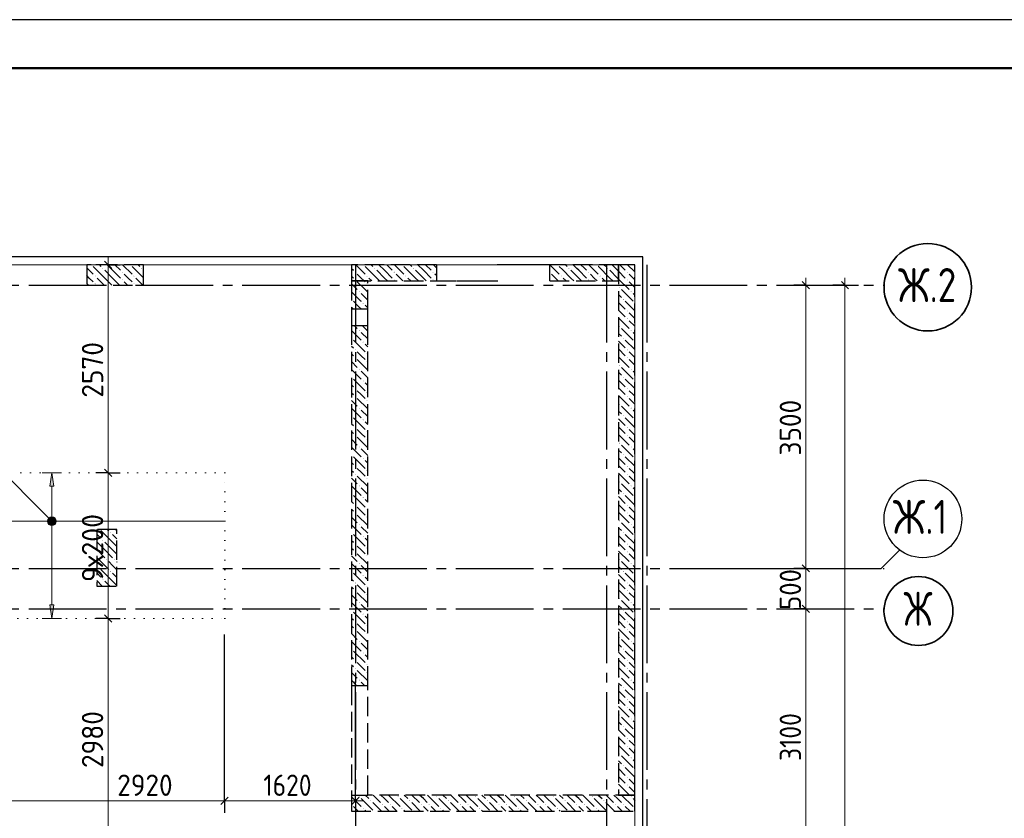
# Model space of a CAD drawing. Header units: millimetres. Extents: x 0 to 50400, y -244 to 35640.
# Tile 14 of 15: x 26064 to 38232, y 25774 to 35640. Entities that reach past the tile are written whole.
import ezdxf

# ---------------------------------------------------------------- set-up
doc = ezdxf.new("R2010")
doc.units = ezdxf.units.MM
for name, pattern in [('______2', [324, 240, -84]), ('______5', [1320, 960, -120, 120, -120]), ('______9', [120, 0, -120])]:
    doc.linetypes.add(name, pattern=pattern)
for name, color, linetype, lineweight in [('Standard', 7, 'Continuous', 25), ('ЖБ Перекрытие верхний уровень', 7, 'Continuous', 35), ('ЖБ Пилон', 7, 'Continuous', 35), ('ЖБ Стена верхний уровень', 7, 'Continuous', 35), ('Позиционная метка номер позиции', 7, 'Continuous', 13), ('Размерная линия_ общее', 7, 'Continuous', 13), ('Тени', 7, 'Continuous', 13)]:
    doc.layers.add(name, color=color, linetype=linetype, lineweight=lineweight)
doc.layers.add('Оси', color=7, linetype='______5', true_color=0x656565)
doc.styles.add('ISOCPEUR', font='txt')

msp = doc.modelspace()

# ---------------------------------------------------------------- hatches: boundary and pattern name
at = {"linetype": 'Continuous', "lineweight": 13, "transparency": 33554687}
msp.add_hatch(color=7, dxfattribs=at).paths.add_polyline_path([(26486, 29876), (26462, 30044), (26438, 29876)])
msp.add_hatch(color=7, dxfattribs=at).paths.add_polyline_path([(26486, 28412), (26462, 28244), (26438, 28412)], flags=16)
at = {"layer": 'ЖБ Пилон', "linetype": 'Continuous', "lineweight": -3, "transparency": 33554687}
for points in [[(27087, 32569), (27092, 32574), (27096, 32569), (27092, 32564)], [(27327, 32521), (27332, 32526), (27336, 32521), (27332, 32516)], [(27567, 32569), (27572, 32574), (27576, 32569), (27572, 32564)], [(26991, 32473), (26996, 32478), (27000, 32473), (26996, 32468)], [(26991, 32377), (26996, 32382), (27000, 32377), (26996, 32372)], [(27327, 32425), (27332, 32430), (27336, 32425), (27332, 32421)], [(27471, 32473), (27476, 32478), (27480, 32473), (27476, 32468)], [(27471, 32377), (27476, 32382), (27480, 32377), (27476, 32372)], [(27087, 29209), (27092, 29214), (27096, 29209), (27092, 29204)], [(27183, 29305), (27188, 29310), (27192, 29305), (27188, 29301)], [(27135, 28969), (27140, 28974), (27144, 28969), (27140, 28964)], [(27231, 28969), (27236, 28974), (27240, 28969), (27236, 28964)], [(27039, 28873), (27044, 28878), (27048, 28873), (27044, 28868)], [(27087, 28729), (27092, 28734), (27096, 28729), (27092, 28724)], [(27183, 28825), (27188, 28830), (27192, 28825), (27188, 28821)]]:
    msp.add_hatch(color=7, dxfattribs=at).paths.add_polyline_path(points, flags=16)
at = {"layer": 'ЖБ Стена верхний уровень', "linetype": 'Continuous', "lineweight": -3, "transparency": 33554687}
for points in [[(30207, 32521), (30212, 32526), (30216, 32521), (30212, 32516)], [(30447, 32569), (30452, 32574), (30456, 32569), (30452, 32564)], [(30687, 32521), (30692, 32526), (30696, 32521), (30692, 32516)], [(30927, 32569), (30932, 32574), (30936, 32569), (30932, 32564)], [(31167, 32521), (31172, 32526), (31176, 32521), (31172, 32516)], [(32615, 32523), (32616, 32521), (32615, 32520)], [(32847, 32569), (32852, 32574), (32856, 32569), (32852, 32564)], [(33087, 32521), (33092, 32526), (33096, 32521), (33092, 32516)], [(33327, 32569), (33332, 32574), (33336, 32569), (33332, 32564)], [(33567, 32521), (33572, 32526), (33576, 32521), (33572, 32516)], [(30207, 32425), (30212, 32430), (30216, 32425), (30212, 32421)], [(30351, 32473), (30356, 32478), (30360, 32473), (30356, 32468)], [(30687, 32425), (30692, 32430), (30696, 32425), (30692, 32421)], [(30831, 32473), (30836, 32478), (30840, 32473), (30836, 32468)], [(31167, 32425), (31172, 32430), (31176, 32425), (31172, 32421)], [(32615, 32427), (32616, 32425), (32615, 32424)], [(32751, 32473), (32756, 32478), (32760, 32473), (32756, 32468)], [(33087, 32425), (33092, 32430), (33096, 32425), (33092, 32421)], [(33231, 32473), (33236, 32478), (33240, 32473), (33236, 32468)], [(33567, 32425), (33572, 32430), (33576, 32425), (33572, 32421)], [(30255, 32281), (30260, 32286), (30264, 32281), (30260, 32276)], [(33471, 32329), (33476, 32334), (33480, 32329), (33476, 32324)], [(33615, 32281), (33620, 32286), (33624, 32281), (33620, 32276)], [(30165, 32189), (30168, 32185), (30165, 32182)], [(30303, 32137), (30308, 32142), (30312, 32137), (30308, 32132)], [(33519, 32185), (33524, 32190), (33528, 32185), (33524, 32181)], [(33663, 32137), (33665, 32140), (33665, 32135)], [(33567, 32041), (33572, 32046), (33576, 32041), (33572, 32036)], [(33567, 31945), (33572, 31950), (33576, 31945), (33572, 31941)], [(30255, 31801), (30260, 31806), (30264, 31801), (30260, 31796)], [(33471, 31849), (33476, 31854), (33480, 31849), (33476, 31844)], [(33615, 31801), (33620, 31806), (33624, 31801), (33620, 31796)], [(30165, 31709), (30168, 31705), (30165, 31702)], [(30303, 31657), (30308, 31662), (30312, 31657), (30308, 31652)], [(33519, 31705), (33524, 31710), (33528, 31705), (33524, 31701)], [(33663, 31657), (33665, 31660), (33665, 31655)], [(30207, 31561), (30212, 31566), (30216, 31561), (30212, 31556)], [(30351, 31513), (30356, 31518), (30360, 31513), (30356, 31508)], [(33567, 31561), (33572, 31566), (33576, 31561), (33572, 31556)], [(30207, 31465), (30212, 31470), (30216, 31465), (30212, 31461)], [(30351, 31417), (30356, 31422), (30360, 31417), (30356, 31412)], [(33567, 31465), (33572, 31470), (33576, 31465), (33572, 31461)], [(30255, 31321), (30260, 31326), (30264, 31321), (30260, 31316)], [(33471, 31369), (33476, 31374), (33480, 31369), (33476, 31364)], [(33615, 31321), (33620, 31326), (33624, 31321), (33620, 31316)], [(30165, 31229), (30168, 31225), (30165, 31222)], [(30303, 31177), (30308, 31182), (30312, 31177), (30308, 31172)], [(33519, 31225), (33524, 31230), (33528, 31225), (33524, 31221)], [(33663, 31177), (33665, 31180), (33665, 31175)], [(30207, 31081), (30212, 31086), (30216, 31081), (30212, 31076)], [(30351, 31033), (30356, 31038), (30360, 31033), (30356, 31028)], [(33567, 31081), (33572, 31086), (33576, 31081), (33572, 31076)], [(30207, 30985), (30212, 30990), (30216, 30985), (30212, 30981)], [(30351, 30937), (30356, 30942), (30360, 30937), (30356, 30932)], [(33567, 30985), (33572, 30990), (33576, 30985), (33572, 30981)], [(30255, 30841), (30260, 30846), (30264, 30841), (30260, 30836)], [(33471, 30889), (33476, 30894), (33480, 30889), (33476, 30884)], [(33615, 30841), (33620, 30846), (33624, 30841), (33620, 30836)], [(30165, 30749), (30168, 30745), (30165, 30742)], [(30303, 30697), (30308, 30702), (30312, 30697), (30308, 30692)], [(33519, 30745), (33524, 30750), (33528, 30745), (33524, 30741)], [(33663, 30697), (33665, 30700), (33665, 30695)], [(30207, 30601), (30212, 30606), (30216, 30601), (30212, 30596)], [(30351, 30553), (30356, 30558), (30360, 30553), (30356, 30548)], [(33567, 30601), (33572, 30606), (33576, 30601), (33572, 30596)], [(30207, 30505), (30212, 30510), (30216, 30505), (30212, 30501)], [(30351, 30457), (30356, 30462), (30360, 30457), (30356, 30452)], [(33567, 30505), (33572, 30510), (33576, 30505), (33572, 30501)], [(30255, 30361), (30260, 30366), (30264, 30361), (30260, 30356)], [(33471, 30409), (33476, 30414), (33480, 30409), (33476, 30404)], [(33615, 30361), (33620, 30366), (33624, 30361), (33620, 30356)], [(30165, 30269), (30168, 30265), (30165, 30262)], [(30303, 30217), (30308, 30222), (30312, 30217), (30308, 30212)], [(33519, 30265), (33524, 30270), (33528, 30265), (33524, 30261)], [(33663, 30217), (33665, 30220), (33665, 30215)], [(30207, 30121), (30212, 30126), (30216, 30121), (30212, 30116)], [(30351, 30073), (30356, 30078), (30360, 30073), (30356, 30068)], [(33567, 30121), (33572, 30126), (33576, 30121), (33572, 30116)], [(30207, 30025), (30212, 30030), (30216, 30025), (30212, 30021)], [(30351, 29977), (30356, 29982), (30360, 29977), (30356, 29972)], [(33471, 29929), (33476, 29934), (33480, 29929), (33476, 29924)], [(33567, 30025), (33572, 30030), (33576, 30025), (33572, 30021)], [(30255, 29881), (30260, 29886), (30264, 29881), (30260, 29876)], [(33615, 29881), (33620, 29886), (33624, 29881), (33620, 29876)], [(30165, 29789), (30168, 29785), (30165, 29782)], [(30303, 29737), (30308, 29742), (30312, 29737), (30308, 29732)], [(33519, 29785), (33524, 29790), (33528, 29785), (33524, 29781)], [(33663, 29737), (33665, 29740), (33665, 29735)], [(30207, 29641), (30212, 29646), (30216, 29641), (30212, 29636)], [(30351, 29593), (30356, 29598), (30360, 29593), (30356, 29588)], [(33567, 29641), (33572, 29646), (33576, 29641), (33572, 29636)], [(30207, 29545), (30212, 29550), (30216, 29545), (30212, 29541)], [(30351, 29497), (30356, 29502), (30360, 29497), (30356, 29492)], [(33471, 29449), (33476, 29454), (33480, 29449), (33476, 29444)], [(33567, 29545), (33572, 29550), (33576, 29545), (33572, 29541)], [(30255, 29401), (30260, 29406), (30264, 29401), (30260, 29396)], [(33615, 29401), (33620, 29406), (33624, 29401), (33620, 29396)], [(30165, 29309), (30168, 29305), (30165, 29302)], [(30303, 29257), (30308, 29262), (30312, 29257), (30308, 29252)], [(33519, 29305), (33524, 29310), (33528, 29305), (33524, 29301)], [(33663, 29257), (33665, 29260), (33665, 29255)], [(30207, 29161), (30212, 29166), (30216, 29161), (30212, 29156)], [(30351, 29113), (30356, 29118), (30360, 29113), (30356, 29108)], [(33567, 29161), (33572, 29166), (33576, 29161), (33572, 29156)], [(30207, 29065), (30212, 29070), (30216, 29065), (30212, 29061)], [(30351, 29017), (30356, 29022), (30360, 29017), (30356, 29012)], [(33471, 28969), (33476, 28974), (33480, 28969), (33476, 28964)], [(33567, 29065), (33572, 29070), (33576, 29065), (33572, 29061)], [(30255, 28921), (30260, 28926), (30264, 28921), (30260, 28916)], [(33615, 28921), (33620, 28926), (33624, 28921), (33620, 28916)], [(30165, 28829), (30168, 28825), (30165, 28822)], [(30303, 28777), (30308, 28782), (30312, 28777), (30308, 28772)], [(33519, 28825), (33524, 28830), (33528, 28825), (33524, 28821)], [(33663, 28777), (33665, 28780), (33665, 28775)], [(30207, 28681), (30212, 28686), (30216, 28681), (30212, 28676)], [(30351, 28633), (30356, 28638), (30360, 28633), (30356, 28628)], [(33567, 28681), (33572, 28686), (33576, 28681), (33572, 28676)], [(30207, 28585), (30212, 28590), (30216, 28585), (30212, 28581)], [(30351, 28537), (30356, 28542), (30360, 28537), (30356, 28532)], [(33471, 28489), (33476, 28494), (33480, 28489), (33476, 28485)], [(33567, 28585), (33572, 28590), (33576, 28585), (33572, 28581)], [(30255, 28441), (30260, 28446), (30264, 28441), (30260, 28436)], [(33615, 28441), (33620, 28446), (33624, 28441), (33620, 28436)], [(30165, 28349), (30168, 28345), (30165, 28342)], [(30303, 28297), (30308, 28302), (30312, 28297), (30308, 28292)], [(33519, 28345), (33524, 28350), (33528, 28345), (33524, 28341)], [(33663, 28297), (33665, 28300), (33665, 28295)], [(30207, 28201), (30212, 28206), (30216, 28201), (30212, 28196)], [(30207, 28105), (30212, 28110), (30216, 28105), (30212, 28101)], [(30351, 28153), (30356, 28158), (30360, 28153), (30356, 28148)], [(33567, 28201), (33572, 28206), (33576, 28201), (33572, 28196)], [(33567, 28105), (33572, 28110), (33576, 28105), (33572, 28101)], [(30351, 28057), (30356, 28062), (30360, 28057), (30356, 28052)], [(33471, 28009), (33476, 28014), (33480, 28009), (33476, 28005)], [(30165, 27869), (30168, 27865), (30165, 27862)], [(30255, 27961), (30260, 27966), (30264, 27961), (30260, 27956)], [(33519, 27865), (33524, 27870), (33528, 27865), (33524, 27861)], [(33615, 27961), (33620, 27966), (33624, 27961), (33620, 27956)], [(30303, 27817), (30308, 27822), (30312, 27817), (30308, 27812)], [(33663, 27817), (33665, 27820), (33665, 27815)], [(30207, 27721), (30212, 27726), (30216, 27721), (30212, 27716)], [(30207, 27625), (30212, 27630), (30216, 27625), (30212, 27621)], [(30351, 27673), (30356, 27678), (30360, 27673), (30356, 27668)], [(33567, 27721), (33572, 27726), (33576, 27721), (33572, 27716)], [(33567, 27625), (33572, 27630), (33576, 27625), (33572, 27621)], [(30351, 27577), (30356, 27582), (30360, 27577), (30356, 27572)], [(33471, 27529), (33476, 27534), (33480, 27529), (33476, 27525)], [(30255, 27481), (30260, 27486), (30264, 27481), (30260, 27476)], [(33519, 27385), (33524, 27390), (33528, 27385), (33524, 27381)], [(33615, 27481), (33620, 27486), (33624, 27481), (33620, 27476)], [(33663, 27337), (33665, 27340), (33665, 27335)], [(33567, 27241), (33572, 27246), (33576, 27241), (33572, 27236)], [(33567, 27145), (33572, 27150), (33576, 27145), (33572, 27141)], [(33471, 27049), (33476, 27054), (33480, 27049), (33476, 27045)], [(33519, 26905), (33524, 26910), (33528, 26905), (33524, 26901)], [(33615, 27001), (33620, 27006), (33624, 27001), (33620, 26996)], [(33663, 26857), (33665, 26860), (33665, 26855)], [(33567, 26761), (33572, 26766), (33576, 26761), (33572, 26756)], [(33567, 26665), (33572, 26670), (33576, 26665), (33572, 26661)], [(33471, 26569), (33476, 26574), (33480, 26569), (33476, 26565)], [(33519, 26425), (33524, 26430), (33528, 26425), (33524, 26421)], [(33615, 26521), (33620, 26526), (33624, 26521), (33620, 26516)], [(33567, 26281), (33572, 26286), (33576, 26281), (33572, 26276)], [(33663, 26377), (33665, 26380), (33665, 26375)], [(33567, 26185), (33572, 26190), (33576, 26185), (33572, 26181)], [(30255, 26041), (30260, 26046), (30264, 26041), (30260, 26036)], [(30735, 26041), (30740, 26046), (30744, 26041), (30740, 26036)], [(31215, 26041), (31220, 26046), (31224, 26041), (31220, 26036)], [(31695, 26041), (31700, 26046), (31704, 26041), (31700, 26036)], [(32175, 26041), (32180, 26046), (32184, 26041), (32180, 26036)], [(32655, 26041), (32660, 26046), (32664, 26041), (32660, 26036)], [(33135, 26041), (33140, 26046), (33144, 26041), (33140, 26036)], [(33471, 26089), (33476, 26094), (33480, 26089), (33476, 26085)], [(33615, 26041), (33620, 26046), (33624, 26041), (33620, 26036)], [(30165, 25949), (30168, 25945), (30165, 25942)], [(30399, 25993), (30404, 25998), (30408, 25993), (30404, 25988)], [(30543, 25945), (30548, 25950), (30552, 25945), (30548, 25941)], [(30639, 25945), (30644, 25950), (30648, 25945), (30644, 25941)], [(30879, 25993), (30884, 25998), (30888, 25993), (30884, 25988)], [(31023, 25945), (31028, 25950), (31032, 25945), (31028, 25941)], [(31119, 25945), (31124, 25950), (31128, 25945), (31124, 25941)], [(31359, 25993), (31364, 25998), (31368, 25993), (31364, 25988)], [(31503, 25945), (31508, 25950), (31512, 25945), (31508, 25941)], [(31599, 25945), (31604, 25950), (31608, 25945), (31604, 25941)], [(31839, 25993), (31844, 25998), (31848, 25993), (31844, 25988)], [(31983, 25945), (31988, 25950), (31992, 25945), (31988, 25941)], [(32079, 25945), (32084, 25950), (32088, 25945), (32084, 25941)], [(32319, 25993), (32324, 25998), (32328, 25993), (32324, 25988)], [(32463, 25945), (32468, 25950), (32472, 25945), (32468, 25941)], [(32559, 25945), (32564, 25950), (32568, 25945), (32564, 25941)], [(32799, 25993), (32804, 25998), (32808, 25993), (32804, 25988)], [(32943, 25945), (32948, 25950), (32952, 25945), (32948, 25941)], [(33039, 25945), (33044, 25950), (33048, 25945), (33044, 25941)], [(33279, 25993), (33284, 25998), (33288, 25993), (33284, 25988)], [(33423, 25945), (33428, 25950), (33432, 25945), (33428, 25941)], [(33519, 25945), (33524, 25950), (33528, 25945), (33524, 25941)], [(30303, 25897), (30308, 25902), (30312, 25897), (30308, 25892)], [(30783, 25897), (30788, 25902), (30792, 25897), (30788, 25892)], [(31263, 25897), (31268, 25902), (31272, 25897), (31268, 25892)], [(31743, 25897), (31748, 25902), (31752, 25897), (31748, 25892)], [(32223, 25897), (32228, 25902), (32232, 25897), (32228, 25892)], [(32703, 25897), (32708, 25902), (32712, 25897), (32708, 25892)], [(33183, 25897), (33188, 25902), (33192, 25897), (33188, 25892)], [(33663, 25897), (33665, 25900), (33665, 25895)]]:
    msp.add_hatch(color=7, dxfattribs=at).paths.add_polyline_path(points, flags=16)
h = msp.add_hatch(color=7, dxfattribs=at)
h.paths.add_polyline_path([(30353, 32380), (30352, 32376), (30356, 32372), (30360, 32377), (30356, 32382)])
h.paths.add_polyline_path([(30353, 32380), (30352, 32376), (30351, 32377)], flags=16)
at = {"layer": 'Позиционная метка номер позиции', "linetype": 'Continuous', "lineweight": 13, "transparency": 33554687}
for points in [[(26424, 29406), (26476, 29496), (26410, 29430)], [(26410, 29430), (26476, 29496), (26449, 29496)], [(26410, 29430), (26449, 29496), (26410, 29458)], [(26410, 29458), (26449, 29496), (26424, 29482)], [(26424, 29406), (26501, 29482), (26476, 29496)], [(26449, 29392), (26501, 29482), (26424, 29406)], [(26449, 29392), (26514, 29458), (26501, 29482)], [(26476, 29392), (26514, 29458), (26449, 29392)], [(26476, 29392), (26514, 29430), (26514, 29458)], [(26514, 29430), (26476, 29392), (26501, 29406)]]:
    msp.add_hatch(color=7, dxfattribs=at).paths.add_polyline_path(points)

# ---------------------------------------------------------------- linework, layer by layer
at = {"color": 251, "linetype": 'Continuous', "lineweight": 13, "true_color": 0x494949, "transparency": 33554687}
for p, q in [((26462, 30044), (26342, 30044)), ((26462, 30044), (26438, 29876)), ((26486, 29876), (26462, 30044)), ((26462, 30044), (26582, 30044)), ((26462, 30044), (26462, 30044)), ((26438, 29876), (26486, 29876)), ((26462, 28412), (26462, 29876)), ((26462, 28244), (26438, 28412)), ((26438, 28412), (26486, 28412)), ((26486, 28412), (26462, 28244)), ((26462, 28244), (26342, 28244)), ((26462, 28244), (26582, 28244)), ((26462, 28244), (26462, 28244))]:
    msp.add_line(p, q, dxfattribs=at)
at = {"color": 7, "linetype": 'Continuous', "lineweight": 18, "transparency": 33554687}
msp.add_line((28594, 29444), (25686, 29444), dxfattribs=at)
at = {"layer": 'Standard', "color": 7, "linetype": 'Continuous', "lineweight": 25, "transparency": 33554687}
msp.add_lwpolyline([(0, 0), (50400, 0), (50400, 35640), (0, 35640), (0, 0)], close=True, dxfattribs=at)
at = {"layer": 'Standard', "color": 7, "linetype": 'Continuous', "lineweight": 50, "transparency": 33554687}
msp.add_lwpolyline([(2400, 35040), (49800, 35040), (49800, 600), (2400, 600), (2400, 35040)], close=True, dxfattribs=at)
at = {"layer": 'Standard', "color": 254, "linetype": 'Continuous', "lineweight": -3, "true_color": 0xc4c4ff, "transparency": 33554687}
msp.add_lwpolyline([(8915, 10212), (33765, 10212), (33765, 32712), (8915, 32712), (8915, 10212)], dxfattribs=at)
at = {"layer": 'ЖБ Перекрытие верхний уровень', "color": 7, "linetype": 'Continuous', "lineweight": 18, "transparency": 33554687}
for p, q in [((33665, 32612), (9015, 32612)), ((33665, 22312), (33665, 32612))]:
    msp.add_line(p, q, dxfattribs=at)
at = {"layer": 'ЖБ Пилон', "color": 253, "linetype": '______2', "lineweight": -3, "true_color": 0xa0a0a0, "transparency": 33554687}
for p, q in [((27595, 32612), (26895, 32612)), ((26895, 32612), (26895, 32362)), ((27595, 32362), (27595, 32612)), ((26895, 32362), (27595, 32362)), ((27265, 29342), (27015, 29342)), ((27015, 29342), (27015, 28642)), ((27265, 28642), (27265, 29342)), ((27015, 28642), (27265, 28642))]:
    msp.add_line(p, q, dxfattribs=at)
at = {"layer": 'ЖБ Пилон', "color": 253, "linetype": 'Continuous', "lineweight": -3, "true_color": 0xa0a0a0, "transparency": 33554687}
for p, q in [((27048, 32612), (27068, 32593)), ((27212, 32545), (27144, 32612)), ((27240, 32612), (27308, 32545)), ((27336, 32612), (27452, 32497)), ((27528, 32612), (27548, 32593)), ((26895, 32574), (26972, 32497)), ((27116, 32449), (26972, 32593)), ((27116, 32545), (27212, 32449)), ((27212, 32545), (27308, 32449)), ((27404, 32449), (27356, 32497)), ((27595, 32450), (27452, 32593)), ((26924, 32449), (26895, 32478)), ((26895, 32382), (26914, 32362)), ((26972, 32401), (26924, 32449)), ((27020, 32449), (27106, 32362)), ((27116, 32449), (27202, 32362)), ((27212, 32449), (27298, 32362)), ((27356, 32401), (27394, 32362)), ((27452, 32401), (27404, 32449)), ((27500, 32449), (27586, 32362)), ((27212, 29185), (27068, 29329)), ((27150, 29342), (27164, 29329)), ((27260, 29329), (27246, 29342)), ((27015, 29286), (27068, 29233)), ((27212, 29281), (27265, 29228)), ((27116, 29089), (27015, 29190)), ((27020, 29089), (27116, 28993)), ((27116, 29185), (27212, 29089)), ((27116, 29089), (27212, 28993)), ((27212, 29185), (27265, 29132)), ((27212, 29089), (27265, 29036)), ((27020, 28993), (27164, 28849)), ((27015, 28902), (27020, 28897)), ((27212, 28705), (27068, 28849)), ((27212, 28897), (27164, 28945)), ((27260, 28849), (27212, 28897)), ((27260, 28945), (27265, 28940)), ((27015, 28806), (27068, 28753)), ((27212, 28801), (27265, 28748)), ((27082, 28642), (27015, 28710)), ((27116, 28705), (27178, 28642)), ((27212, 28705), (27265, 28652))]:
    msp.add_line(p, q, dxfattribs=at)
at = {"layer": 'ЖБ Стена верхний уровень', "color": 253, "linetype": '______2', "lineweight": -3, "true_color": 0xa0a0a0, "transparency": 33554687}
for p, q in [((31215, 32612), (30165, 32612)), ((30165, 32612), (30165, 32412)), ((31215, 32612), (31215, 32412)), ((32615, 32612), (31964, 32612)), ((33465, 32612), (31973, 32612)), ((32615, 32412), (32615, 32612)), ((33465, 32412), (33465, 32612)), ((33665, 32612), (33465, 32612)), ((33465, 32612), (33465, 26062)), ((33665, 26062), (33665, 32612)), ((30165, 32412), (30165, 32062)), ((30365, 32412), (30165, 32412)), ((30165, 32412), (31973, 32412)), ((30365, 32062), (30365, 32412)), ((31215, 32412), (31964, 32412)), ((32615, 32412), (33465, 32412)), ((30365, 32062), (30165, 32062)), ((30165, 32062), (30165, 31862)), ((30365, 31862), (30365, 32062)), ((30165, 31862), (30365, 31862)), ((30165, 31862), (30165, 27412)), ((30365, 27412), (30365, 31862)), ((30165, 27412), (30165, 26062)), ((30365, 27412), (30165, 27412)), ((30365, 26062), (30365, 27412)), ((30165, 26062), (30365, 26062)), ((30165, 26062), (30165, 25862)), ((33665, 26062), (30365, 26062)), ((33465, 26062), (33665, 26062)), ((33665, 25862), (33665, 26062)), ((30165, 25862), (33665, 25862))]:
    msp.add_line(p, q, dxfattribs=at)
at = {"layer": 'ЖБ Стена верхний уровень', "color": 253, "linetype": 'Continuous', "lineweight": -3, "true_color": 0xa0a0a0, "transparency": 33554687}
for p, q in [((30216, 32612), (30332, 32497)), ((30408, 32612), (30428, 32593)), ((30572, 32545), (30504, 32612)), ((30600, 32612), (30668, 32545)), ((30696, 32612), (30812, 32497)), ((30888, 32612), (30908, 32593)), ((31052, 32545), (30984, 32612)), ((31080, 32612), (31148, 32545)), ((31176, 32612), (31215, 32574)), ((32808, 32612), (32828, 32593)), ((33480, 32612), (33548, 32545)), ((33576, 32612), (33665, 32524)), ((30165, 32568), (30188, 32545)), ((30284, 32449), (30236, 32497)), ((30476, 32449), (30332, 32593)), ((30476, 32545), (30572, 32449)), ((30572, 32545), (30668, 32449)), ((30764, 32449), (30716, 32497)), ((30956, 32449), (30812, 32593)), ((30956, 32545), (31052, 32449)), ((31052, 32545), (31148, 32449)), ((31215, 32478), (31196, 32497)), ((32684, 32449), (32636, 32497)), ((32876, 32545), (32972, 32449)), ((32972, 32545), (33068, 32449)), ((33164, 32449), (33116, 32497)), ((33356, 32545), (33452, 32449)), ((33452, 32545), (33465, 32532)), ((33465, 32532), (33548, 32449)), ((33644, 32449), (33596, 32497)), ((30165, 32472), (30188, 32449)), ((30165, 32376), (30236, 32305)), ((30320, 32412), (30284, 32449)), ((30332, 32401), (30320, 32412)), ((30380, 32449), (30416, 32412)), ((30476, 32449), (30512, 32412)), ((30572, 32449), (30608, 32412)), ((30800, 32412), (30764, 32449)), ((30860, 32449), (30896, 32412)), ((30956, 32449), (30992, 32412)), ((31052, 32449), (31088, 32412)), ((32720, 32412), (32684, 32449)), ((32780, 32449), (32816, 32412)), ((32876, 32449), (32912, 32412)), ((32972, 32449), (33008, 32412)), ((33200, 32412), (33164, 32449)), ((33260, 32449), (33296, 32412)), ((33356, 32449), (33392, 32412)), ((33452, 32449), (33465, 32436)), ((33465, 32436), (33596, 32305)), ((33596, 32401), (33665, 32332)), ((33665, 32428), (33644, 32449)), ((33500, 32305), (33644, 32161)), ((33644, 32257), (33665, 32236)), ((33500, 32209), (33465, 32244)), ((33465, 32148), (33548, 32065)), ((33548, 32161), (33665, 32044)), ((30165, 32088), (30188, 32065)), ((30365, 32080), (30332, 32113)), ((33465, 32052), (33548, 31969)), ((33644, 31969), (33596, 32017)), ((33465, 31956), (33596, 31825)), ((33596, 31921), (33665, 31852)), ((33665, 31948), (33644, 31969)), ((30165, 31800), (30284, 31681)), ((30198, 31862), (30236, 31825)), ((30284, 31777), (30365, 31696)), ((30294, 31862), (30365, 31792)), ((33500, 31729), (33465, 31764)), ((33500, 31825), (33644, 31681)), ((33644, 31777), (33665, 31756)), ((30188, 31681), (30332, 31537)), ((33465, 31668), (33548, 31585)), ((33548, 31681), (33665, 31564)), ((30165, 31608), (30188, 31585)), ((30284, 31489), (30236, 31537)), ((30365, 31600), (30332, 31633)), ((33465, 31572), (33548, 31489)), ((33644, 31489), (33596, 31537)), ((30165, 31512), (30188, 31489)), ((30165, 31416), (30236, 31345)), ((30236, 31441), (30365, 31312)), ((30332, 31441), (30284, 31489)), ((33465, 31476), (33596, 31345)), ((33596, 31441), (33665, 31372)), ((33665, 31468), (33644, 31489)), ((30165, 31320), (30284, 31201)), ((30284, 31297), (30365, 31216)), ((33500, 31249), (33465, 31284)), ((33500, 31345), (33644, 31201)), ((33644, 31297), (33665, 31276)), ((30188, 31201), (30332, 31057)), ((30365, 31120), (30332, 31153)), ((33465, 31188), (33548, 31105)), ((33548, 31201), (33665, 31084)), ((30165, 31128), (30188, 31105)), ((30165, 31032), (30188, 31009)), ((30284, 31009), (30236, 31057)), ((33465, 31092), (33548, 31009)), ((33644, 31009), (33596, 31057)), ((30165, 30936), (30236, 30865)), ((30236, 30961), (30365, 30832)), ((30332, 30961), (30284, 31009)), ((33465, 30996), (33596, 30865)), ((33596, 30961), (33665, 30892)), ((33665, 30988), (33644, 31009)), ((30165, 30840), (30284, 30721)), ((30284, 30817), (30365, 30736)), ((33500, 30769), (33465, 30804)), ((33500, 30865), (33644, 30721)), ((33644, 30817), (33665, 30796)), ((30188, 30721), (30332, 30577)), ((30365, 30640), (30332, 30673)), ((33465, 30708), (33548, 30625)), ((33548, 30721), (33665, 30604)), ((30165, 30648), (30188, 30625)), ((30165, 30552), (30188, 30529)), ((30284, 30529), (30236, 30577)), ((33465, 30612), (33548, 30529)), ((33644, 30529), (33596, 30577)), ((30165, 30456), (30236, 30385)), ((30236, 30481), (30365, 30352)), ((30332, 30481), (30284, 30529)), ((33465, 30516), (33596, 30385)), ((33596, 30481), (33665, 30412)), ((33665, 30508), (33644, 30529)), ((30165, 30360), (30284, 30241)), ((30284, 30337), (30365, 30256)), ((33500, 30289), (33465, 30324)), ((33500, 30385), (33644, 30241)), ((33644, 30337), (33665, 30316)), ((30188, 30241), (30332, 30097)), ((30365, 30160), (30332, 30193)), ((33465, 30228), (33548, 30145)), ((33548, 30241), (33665, 30124)), ((30165, 30168), (30188, 30145)), ((30165, 30072), (30188, 30049)), ((30284, 30049), (30236, 30097)), ((33465, 30132), (33548, 30049)), ((33644, 30049), (33596, 30097)), ((30165, 29976), (30236, 29905)), ((30236, 30001), (30365, 29872)), ((30332, 30001), (30284, 30049)), ((33465, 30036), (33596, 29905)), ((33596, 30001), (33665, 29932)), ((33665, 30028), (33644, 30049)), ((30165, 29880), (30284, 29761)), ((30284, 29857), (30365, 29776)), ((33500, 29809), (33465, 29844)), ((33500, 29905), (33644, 29761)), ((33644, 29857), (33665, 29836)), ((30188, 29761), (30332, 29617)), ((30365, 29680), (30332, 29713)), ((33465, 29748), (33548, 29665)), ((33548, 29761), (33665, 29644)), ((30165, 29688), (30188, 29665)), ((30165, 29592), (30188, 29569)), ((30284, 29569), (30236, 29617)), ((30332, 29521), (30284, 29569)), ((33465, 29652), (33548, 29569)), ((33644, 29569), (33596, 29617)), ((33665, 29548), (33644, 29569)), ((30165, 29496), (30236, 29425)), ((30236, 29521), (30365, 29392)), ((33465, 29556), (33596, 29425)), ((33596, 29521), (33665, 29452)), ((30165, 29400), (30284, 29281)), ((30284, 29377), (30365, 29296)), ((33500, 29329), (33465, 29364)), ((33500, 29425), (33644, 29281)), ((33644, 29377), (33665, 29356)), ((30165, 29208), (30188, 29185)), ((30188, 29281), (30332, 29137)), ((30365, 29200), (30332, 29233)), ((33465, 29268), (33548, 29185)), ((33548, 29281), (33665, 29164)), ((30165, 29112), (30188, 29089)), ((30284, 29089), (30236, 29137)), ((30332, 29041), (30284, 29089)), ((33465, 29172), (33548, 29089)), ((33644, 29089), (33596, 29137)), ((33665, 29068), (33644, 29089)), ((30165, 29016), (30236, 28945)), ((30236, 29041), (30365, 28912)), ((33465, 29076), (33596, 28945)), ((33596, 29041), (33665, 28972)), ((30165, 28920), (30284, 28801)), ((30284, 28897), (30365, 28816)), ((33500, 28849), (33465, 28884)), ((33500, 28945), (33644, 28801)), ((33644, 28897), (33665, 28876)), ((30165, 28728), (30188, 28705)), ((30188, 28801), (30332, 28657)), ((30365, 28720), (30332, 28753)), ((33465, 28788), (33548, 28705)), ((33548, 28801), (33665, 28684)), ((30165, 28632), (30188, 28609)), ((30284, 28609), (30236, 28657)), ((30332, 28561), (30284, 28609)), ((33465, 28692), (33548, 28609)), ((33465, 28596), (33596, 28465)), ((33644, 28609), (33596, 28657)), ((33665, 28588), (33644, 28609)), ((30165, 28536), (30236, 28465)), ((30236, 28561), (30365, 28432)), ((33596, 28561), (33665, 28492)), ((30165, 28440), (30284, 28321)), ((30284, 28417), (30365, 28336)), ((33500, 28369), (33465, 28404)), ((33500, 28465), (33644, 28321)), ((33644, 28417), (33665, 28396)), ((30165, 28248), (30188, 28225)), ((30188, 28321), (30332, 28177)), ((30365, 28240), (30332, 28273)), ((33465, 28308), (33548, 28225)), ((33548, 28321), (33665, 28204)), ((30165, 28152), (30188, 28129)), ((30284, 28129), (30236, 28177)), ((30332, 28081), (30284, 28129)), ((33465, 28212), (33548, 28129)), ((33465, 28116), (33596, 27985)), ((33644, 28129), (33596, 28177)), ((33665, 28108), (33644, 28129)), ((30165, 28056), (30236, 27985)), ((30236, 28081), (30365, 27952)), ((33596, 28081), (33665, 28012)), ((30165, 27960), (30284, 27841)), ((30284, 27937), (30365, 27856)), ((33500, 27889), (33465, 27924)), ((33500, 27985), (33644, 27841)), ((33644, 27937), (33665, 27916)), ((30165, 27768), (30188, 27745)), ((30188, 27841), (30332, 27697)), ((30365, 27760), (30332, 27793)), ((33465, 27828), (33548, 27745)), ((33548, 27841), (33665, 27724)), ((30165, 27672), (30188, 27649)), ((30284, 27649), (30236, 27697)), ((30332, 27601), (30284, 27649)), ((33465, 27732), (33548, 27649)), ((33465, 27636), (33596, 27505)), ((33644, 27649), (33596, 27697)), ((33665, 27628), (33644, 27649)), ((30165, 27576), (30236, 27505)), ((30236, 27601), (30365, 27472)), ((33500, 27505), (33644, 27361)), ((33596, 27601), (33665, 27532)), ((30165, 27480), (30232, 27412)), ((30284, 27457), (30328, 27412)), ((33500, 27409), (33465, 27444)), ((33644, 27457), (33665, 27436)), ((33465, 27348), (33548, 27265)), ((33548, 27361), (33665, 27244)), ((33465, 27252), (33548, 27169)), ((33465, 27156), (33596, 27025)), ((33644, 27169), (33596, 27217)), ((33665, 27148), (33644, 27169)), ((33500, 27025), (33644, 26881)), ((33596, 27121), (33665, 27052)), ((33500, 26929), (33465, 26964)), ((33644, 26977), (33665, 26956)), ((33465, 26868), (33548, 26785)), ((33465, 26772), (33548, 26689)), ((33548, 26881), (33665, 26764)), ((33465, 26676), (33596, 26545)), ((33644, 26689), (33596, 26737)), ((33665, 26668), (33644, 26689)), ((33500, 26545), (33644, 26401)), ((33596, 26641), (33665, 26572)), ((33500, 26449), (33465, 26484)), ((33644, 26497), (33665, 26476)), ((33465, 26388), (33548, 26305)), ((33465, 26292), (33548, 26209)), ((33548, 26401), (33665, 26284)), ((33465, 26196), (33596, 26065)), ((33644, 26209), (33596, 26257)), ((33665, 26188), (33644, 26209)), ((30334, 26062), (30380, 26017)), ((30431, 26062), (30524, 25969)), ((30572, 26017), (30526, 26062)), ((30622, 26062), (30764, 25921)), ((30814, 26062), (30860, 26017)), ((30911, 26062), (31004, 25969)), ((31052, 26017), (31006, 26062)), ((31102, 26062), (31244, 25921)), ((31294, 26062), (31340, 26017)), ((31391, 26062), (31484, 25969)), ((31532, 26017), (31486, 26062)), ((31582, 26062), (31724, 25921)), ((31774, 26062), (31820, 26017)), ((31871, 26062), (31964, 25969)), ((32012, 26017), (31966, 26062)), ((32062, 26062), (32204, 25921)), ((32254, 26062), (32300, 26017)), ((32351, 26062), (32444, 25969)), ((32492, 26017), (32446, 26062)), ((32542, 26062), (32684, 25921)), ((32734, 26062), (32780, 26017)), ((32831, 26062), (32924, 25969)), ((32972, 26017), (32926, 26062)), ((33022, 26062), (33164, 25921)), ((33214, 26062), (33260, 26017)), ((33311, 26062), (33404, 25969)), ((33452, 26017), (33406, 26062)), ((33500, 26065), (33502, 26062)), ((33502, 26062), (33644, 25921)), ((33596, 26161), (33665, 26092)), ((30165, 26040), (30284, 25921)), ((30188, 25921), (30246, 25862)), ((30284, 26017), (30428, 25873)), ((30534, 25862), (30428, 25969)), ((30620, 25969), (30572, 26017)), ((30572, 25921), (30630, 25862)), ((30668, 25921), (30726, 25862)), ((30764, 26017), (30908, 25873)), ((31014, 25862), (30908, 25969)), ((31100, 25969), (31052, 26017)), ((31052, 25921), (31110, 25862)), ((31148, 25921), (31206, 25862)), ((31244, 26017), (31388, 25873)), ((31494, 25862), (31388, 25969)), ((31580, 25969), (31532, 26017)), ((31532, 25921), (31590, 25862)), ((31628, 25921), (31686, 25862)), ((31724, 26017), (31868, 25873)), ((31974, 25862), (31868, 25969)), ((32060, 25969), (32012, 26017)), ((32012, 25921), (32070, 25862)), ((32108, 25921), (32166, 25862)), ((32204, 26017), (32348, 25873)), ((32454, 25862), (32348, 25969)), ((32540, 25969), (32492, 26017)), ((32492, 25921), (32550, 25862)), ((32588, 25921), (32646, 25862)), ((32684, 26017), (32828, 25873)), ((32934, 25862), (32828, 25969)), ((33020, 25969), (32972, 26017)), ((32972, 25921), (33030, 25862)), ((33068, 25921), (33126, 25862)), ((33164, 26017), (33308, 25873)), ((33414, 25862), (33308, 25969)), ((33500, 25969), (33452, 26017)), ((33452, 25921), (33510, 25862)), ((33548, 25921), (33606, 25862)), ((33644, 26017), (33665, 25996)), ((30343, 25862), (30332, 25873)), ((30823, 25862), (30812, 25873)), ((31303, 25862), (31292, 25873)), ((31783, 25862), (31772, 25873)), ((32263, 25862), (32252, 25873)), ((32743, 25862), (32732, 25873)), ((33223, 25862), (33212, 25873))]:
    msp.add_line(p, q, dxfattribs=at)
for points in [[(32616, 32612), (32686, 32543), (32686, 32543), (32732, 32497)], [(32972, 32545), (32950, 32567), (32950, 32567), (32904, 32612)], [(33000, 32612), (33038, 32574), (33038, 32574), (33068, 32545)], [(33096, 32612), (33127, 32582), (33127, 32582), (33212, 32497)], [(33288, 32612), (33303, 32598), (33303, 32598), (33308, 32593)], [(33452, 32545), (33391, 32606), (33391, 32606), (33384, 32612)], [(32876, 32449), (32774, 32551), (32774, 32551), (32732, 32593)], [(33356, 32449), (33215, 32590), (33215, 32590), (33212, 32593)], [(30236, 32401), (30328, 32309), (30328, 32309), (30365, 32272)], [(30165, 32280), (30276, 32168), (30276, 32168), (30284, 32161)], [(30284, 32257), (30302, 32239), (30302, 32239), (30365, 32176)], [(30188, 32161), (30251, 32098), (30251, 32098), (30286, 32062)]]:
    msp.add_lwpolyline(points, dxfattribs=at)
at = {"layer": 'Оси', "color": 8, "linetype": '______5', "lineweight": -3, "transparency": 33554687}
for p, q in [((30215, 32612), (30215, 8356)), ((33315, 32612), (33315, 8356)), ((33815, 32612), (33815, 8356)), ((9015, 32362), (36746, 32362)), ((9015, 28862), (36746, 28862)), ((9015, 28362), (36746, 28362))]:
    msp.add_line(p, q, dxfattribs=at)
at = {"layer": 'Оси', "color": 7, "linetype": 'Continuous', "lineweight": 25, "transparency": 33554687}
msp.add_lwpolyline([(34711, 28862), (36711, 28862), (36946, 29097)], dxfattribs=at)
at = {"layer": 'Оси', "color": 7, "linetype": 'Continuous', "lineweight": 35, "transparency": 33554687}
for centre, radius in [((37286, 32335), 540), ((37171, 28335), 426)]:
    msp.add_circle(centre, radius, dxfattribs=at)
at = {"layer": 'Оси', "color": 7, "linetype": 'Continuous', "lineweight": 25, "transparency": 33554687}
msp.add_circle((37226, 29473), 480, dxfattribs=at)
at = {"layer": 'Позиционная метка номер позиции', "color": 7, "linetype": 'Continuous', "lineweight": 13, "transparency": 33554687}
for p, q in [((26424, 29482), (26424, 29482)), ((26501, 29482), (26501, 29482)), ((26424, 29406), (26424, 29406)), ((26501, 29406), (26501, 29406))]:
    msp.add_line(p, q, dxfattribs=at)
msp.add_lwpolyline([(26462, 29444), (25717, 30189), (19935, 30189)], dxfattribs=at)
msp.add_circle((26462, 29444), 54, dxfattribs=at)
at = {"layer": 'Размерная линия_ общее', "color": 7, "linetype": 'Continuous', "lineweight": -3, "transparency": 33554687}
for p, q in [((27156, 32612), (27006, 32612)), ((27156, 32612), (27306, 32612)), ((35780, 32362), (35630, 32362)), ((35780, 32362), (35930, 32362)), ((36263, 32362), (36113, 32362)), ((36263, 32362), (36413, 32362)), ((36263, 32362), (36431, 32362)), ((27156, 30043), (27006, 30043)), ((27156, 30043), (27306, 30043)), ((35780, 28862), (35630, 28862)), ((35780, 28862), (35930, 28862)), ((35780, 28362), (35630, 28362)), ((35780, 28362), (35930, 28362)), ((27156, 28243), (27006, 28243)), ((27156, 28243), (27306, 28243)), ((30215, 25991), (30215, 27468)), ((28595, 25991), (28595, 26141)), ((30215, 25991), (30215, 26141)), ((28595, 25991), (28595, 25841)), ((30215, 25991), (30215, 25841))]:
    msp.add_line(p, q, dxfattribs=at)
at = {"layer": 'Размерная линия_ общее', "color": 7, "linetype": 'Continuous', "lineweight": 25, "transparency": 33554687}
for p, q in [((27201, 32567), (27111, 32657)), ((35825, 32317), (35735, 32407)), ((36308, 32317), (36218, 32407)), ((27201, 29998), (27111, 30088)), ((35825, 28817), (35735, 28907)), ((35825, 28317), (35735, 28407)), ((27201, 28198), (27111, 28288)), ((28550, 25946), (28640, 26036)), ((30170, 25946), (30260, 26036))]:
    msp.add_line(p, q, dxfattribs=at)
at = {"layer": 'Размерная линия_ общее', "color": 7, "linetype": 'Continuous', "lineweight": 13, "transparency": 33554687}
for p, q in [((27156, 32612), (27156, 32702)), ((27156, 30043), (27156, 32612)), ((35780, 32362), (35780, 32452)), ((36263, 32362), (36263, 32452)), ((35780, 28862), (35780, 32362)), ((27156, 28243), (27156, 30043)), ((35780, 28362), (35780, 28862)), ((35780, 25262), (35780, 28362)), ((27156, 25262), (27156, 28243)), ((25675, 25991), (28595, 25991)), ((28595, 25991), (30215, 25991)), ((30215, 25991), (30305, 25991))]:
    msp.add_line(p, q, dxfattribs=at)
msp.add_lwpolyline([(36263, 10462), (36263, 20906), (36263, 20906), (36263, 32362)], dxfattribs=at)
at = {"layer": 'Размерная линия_ общее', "color": 7, "linetype": 'Continuous', "lineweight": -3, "transparency": 33554687}
msp.add_lwpolyline([(28595, 25991), (28595, 26011), (28595, 26011), (28595, 28044)], dxfattribs=at)
at = {"layer": 'Тени', "color": 7, "linetype": '______9', "lineweight": 13, "transparency": 33554687}
for p, q in [((28600, 30044), (25680, 30044)), ((28600, 28244), (28600, 30044)), ((25680, 28244), (28600, 28244))]:
    msp.add_line(p, q, dxfattribs=at)

# ---------------------------------------------------------------- texts
at = {"layer": 'Оси', "color": 7, "linetype": 'Continuous', "lineweight": 35, "transparency": 33554687, "char_height": 420, "attachment_point": 7, "style": 'ISOCPEUR'}
for s, insert, width in [('\\W0.80;Ж.2', (36919, 32152), 901.62), ('\\W0.82;Ж.1', (36855, 29288), 927.63), ('\\W0.73;Ж', (36988, 28152), 520.64)]:
    msp.add_mtext(s, dxfattribs=dict(at, insert=insert, width=width))
at = {"layer": 'Размерная линия_ общее', "color": 7, "linetype": 'Continuous', "lineweight": 25, "transparency": 33554687, "char_height": 264, "attachment_point": 7, "rotation": 90, "style": 'ISOCPEUR'}
for s, insert, width in [('\\W0.93;2570', (27096, 30971), 861.7), ('\\W0.93;3500', (35720, 30256), 861.71), ('\\W0.95;9х200', (27096, 28694), 1048.03), ('\\W0.91;500', (35720, 28349), 674.39), ('\\W0.87;3100', (35720, 26482), 800.28), ('\\W0.93;2980', (27096, 26396), 861.72)]:
    msp.add_mtext(s, dxfattribs=dict(at, insert=insert, width=width))
at = {"layer": 'Размерная линия_ общее', "color": 7, "linetype": 'Continuous', "lineweight": 25, "transparency": 33554687, "char_height": 264, "attachment_point": 7, "style": 'ISOCPEUR'}
for s, insert, width in [('\\W0.93;2920', (27269, 26051), 861.71), ('\\W0.87;1620', (29075, 26051), 800.3)]:
    msp.add_mtext(s, dxfattribs=dict(at, insert=insert, width=width))

doc.saveas('drawing.dxf')
